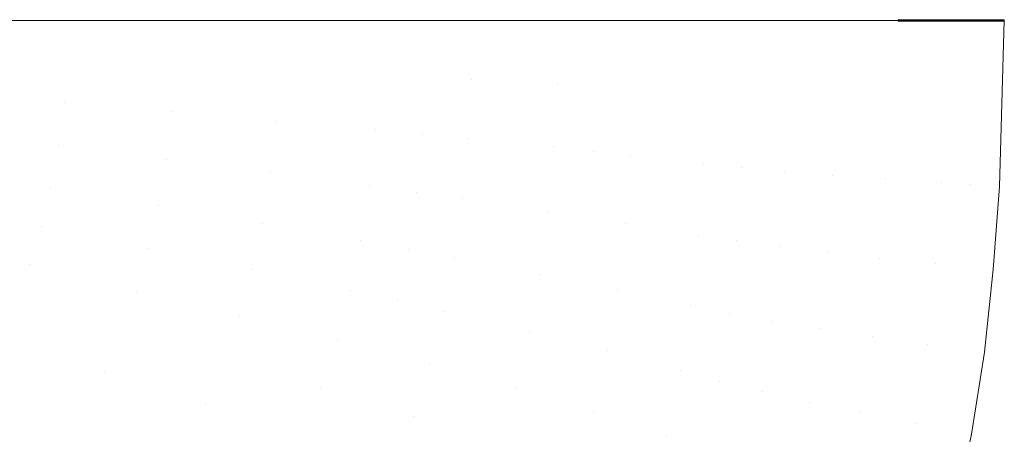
# Model space of a CAD drawing. Header units: centimetres. Extents: x -26.4 to 27.6, y -20.6 to 15.1.
# Tile 255 of 256: x 13.5 to 27.6, y -8.7 to -2.7. Entities that reach past the tile are written whole.
import ezdxf

# ---------------------------------------------------------------- set-up
doc = ezdxf.new("R2010")
doc.units = ezdxf.units.CM
doc.header["$LTSCALE"] = 2.54
doc.layers.add('Lucido design-1', color=7, linetype='Continuous')

# ---------------------------------------------------------------- blocks, each defined once
blk = doc.blocks.new('Gruppo-1')
at = {"color": 5, "linetype": 'Continuous', "lineweight": 9}
for points, invisible_edges in [([(12.575, -2.716, -310.523), (12.499, -3.763, -310.525), (14.097, -3.898, -309.93)], 11), ([(14.097, -3.898, -309.93), (14.176, -2.716, -309.93), (12.575, -2.716, -310.523)], 9), ([(14.176, -2.716, -309.93), (14.097, -3.898, -309.93), (15.65, -4.031, -309.219)], 11), ([(15.65, -4.031, -309.219), (15.73, -2.716, -309.221), (14.176, -2.716, -309.93)], 9), ([(15.73, -2.716, -309.221), (15.65, -4.031, -309.219), (17.144, -4.161, -308.385)], 11), ([(17.144, -4.161, -308.385), (17.223, -2.716, -308.391), (15.73, -2.716, -309.221)], 9), ([(17.223, -2.716, -308.391), (17.144, -4.161, -308.385), (18.56, -4.288, -307.422)], 11), ([(18.56, -4.288, -307.422), (18.636, -2.716, -307.431), (17.223, -2.716, -308.391)], 9), ([(19.311, -2.716, -306.908), (18.636, -2.716, -307.431), (18.56, -4.288, -307.422)], 10), ([(18.56, -4.288, -307.422), (19.238, -4.35, -306.897), (19.311, -2.716, -306.908)], 11), ([(19.311, -2.716, -306.908), (19.238, -4.35, -306.897), (19.946, -3.558, -306.355)], 11), ([(19.946, -3.558, -306.355), (19.964, -2.716, -306.358), (19.311, -2.716, -306.908)], 9), ([(21.189, -2.716, -305.169), (19.964, -2.716, -306.358), (19.946, -3.558, -306.355)], 10), ([(19.946, -3.558, -306.355), (21.174, -3.619, -305.164), (21.189, -2.716, -305.169)], 11), ([(21.695, -4.592, -304.51), (21.756, -2.716, -304.529), (21.174, -3.619, -305.164)], 11), ([(21.756, -2.716, -304.529), (21.189, -2.716, -305.169), (21.174, -3.619, -305.164)], 10), ([(22.292, -2.716, -303.864), (21.756, -2.716, -304.529), (21.695, -4.592, -304.51)], 10), ([(21.695, -4.592, -304.51), (22.233, -4.651, -303.844), (22.292, -2.716, -303.864)], 11), ([(23.326, -2.716, -302.504), (22.292, -2.716, -303.864), (22.233, -4.651, -303.844)], 10), ([(22.233, -4.651, -303.844), (23.272, -4.766, -302.484), (23.326, -2.716, -302.504)], 11), ([(23.878, -2.716, -301.853), (23.326, -2.716, -302.504), (23.272, -4.766, -302.484)], 10), ([(23.272, -4.766, -302.484), (23.827, -4.823, -301.835), (23.878, -2.716, -301.853)], 11), ([(24.493, -2.716, -301.261), (23.878, -2.716, -301.853), (23.827, -4.823, -301.835)], 10), ([(23.827, -4.823, -301.835), (24.442, -4.88, -301.246), (24.493, -2.716, -301.261)], 11), ([(25.181, -2.716, -300.756), (24.493, -2.716, -301.261), (24.442, -4.88, -301.246)], 10), ([(24.442, -4.88, -301.246), (25.13, -4.936, -300.746), (25.181, -2.716, -300.756)], 11), ([(25.937, -2.716, -300.361), (25.181, -2.716, -300.756), (25.13, -4.936, -300.746)], 10), ([(25.13, -4.936, -300.746), (25.882, -4.992, -300.354), (25.937, -2.716, -300.361)], 11), ([(26.747, -2.716, -300.09), (25.937, -2.716, -300.361), (25.882, -4.992, -300.354)], 10), ([(25.882, -4.992, -300.354), (26.685, -5.047, -300.088), (26.747, -2.716, -300.09)], 11), ([(26.085, -2.716, -301.62), (26.069, -2.707, -301.628), (26.109, -2.707, -301.608)], 9), ([(26.085, -2.716, -301.62), (26.069, -2.716, -301.628), (26.069, -2.707, -301.628)], 8), ([(26.085, -2.716, -301.62), (26.069, -2.726, -301.628), (26.109, -2.726, -301.608)], 9), ([(26.085, -2.716, -301.62), (26.069, -2.716, -301.628), (26.069, -2.726, -301.628)], 8), ([(26.109, -2.707, -301.608), (26.101, -2.716, -301.611), (26.085, -2.716, -301.62)], 9), ([(26.109, -2.726, -301.608), (26.101, -2.716, -301.611), (26.085, -2.716, -301.62)], 9), ([(26.109, -2.707, -301.608), (26.109, -2.716, -301.607), (26.101, -2.716, -301.611)], 9), ([(26.109, -2.726, -301.608), (26.109, -2.716, -301.607), (26.101, -2.716, -301.611)], 9), ([(26.109, -2.716, -301.607), (26.109, -2.707, -301.608), (26.28, -2.707, -301.521)], 9), ([(26.28, -2.707, -301.521), (26.298, -2.716, -301.512), (26.109, -2.716, -301.607)], 9), ([(26.109, -2.716, -301.607), (26.109, -2.726, -301.608), (26.28, -2.726, -301.521)], 9), ([(26.28, -2.726, -301.521), (26.298, -2.716, -301.512), (26.109, -2.716, -301.607)], 9), ([(26.28, -2.707, -301.521), (26.298, -2.707, -301.512), (26.298, -2.716, -301.512)], 10), ([(26.28, -2.726, -301.521), (26.298, -2.726, -301.512), (26.298, -2.716, -301.512)], 10), ([(26.391, -2.716, -301.468), (26.298, -2.707, -301.512), (26.488, -2.707, -301.424)], 9), ([(26.391, -2.716, -301.468), (26.326, -2.716, -301.499), (26.298, -2.707, -301.512)], 10), ([(26.326, -2.716, -301.499), (26.298, -2.716, -301.512), (26.298, -2.707, -301.512)], 10), ([(26.298, -2.726, -301.512), (26.391, -2.716, -301.468), (26.326, -2.716, -301.499)], 9), ([(26.391, -2.716, -301.468), (26.298, -2.726, -301.512), (26.488, -2.726, -301.424)], 9), ([(26.326, -2.716, -301.499), (26.298, -2.716, -301.512), (26.298, -2.726, -301.512)], 10), ([(26.488, -2.707, -301.424), (26.488, -2.716, -301.425), (26.391, -2.716, -301.468)], 9), ([(26.488, -2.726, -301.424), (26.488, -2.716, -301.425), (26.391, -2.716, -301.468)], 9), ([(26.488, -2.716, -301.425), (26.488, -2.707, -301.424), (26.509, -2.707, -301.414)], 9), ([(26.591, -2.716, -301.38), (26.488, -2.716, -301.425), (26.509, -2.707, -301.414)], 10), ([(26.488, -2.716, -301.425), (26.488, -2.726, -301.424), (26.509, -2.726, -301.414)], 9), ([(26.591, -2.716, -301.38), (26.488, -2.716, -301.425), (26.509, -2.726, -301.414)], 10), ([(26.509, -2.707, -301.414), (26.633, -2.707, -301.363), (26.591, -2.716, -301.38)], 10), ([(26.509, -2.726, -301.414), (26.633, -2.726, -301.363), (26.591, -2.716, -301.38)], 10), ([(26.633, -2.707, -301.363), (26.633, -2.716, -301.363), (26.591, -2.716, -301.38)], 9), ([(26.633, -2.726, -301.363), (26.633, -2.716, -301.363), (26.591, -2.716, -301.38)], 9), ([(26.735, -2.716, -301.324), (26.633, -2.716, -301.363), (26.678, -2.707, -301.345)], 10), ([(26.633, -2.716, -301.363), (26.633, -2.707, -301.363), (26.678, -2.707, -301.345)], 9), ([(26.735, -2.716, -301.324), (26.633, -2.716, -301.363), (26.678, -2.726, -301.345)], 10), ([(26.633, -2.716, -301.363), (26.633, -2.726, -301.363), (26.678, -2.726, -301.345)], 9), ([(26.678, -2.707, -301.345), (26.735, -2.707, -301.324), (26.735, -2.716, -301.324)], 10), ([(26.678, -2.726, -301.345), (26.735, -2.726, -301.324), (26.735, -2.716, -301.324)], 10), ([(27.167, -2.716, -300.015), (26.747, -2.716, -300.09), (26.685, -5.047, -300.088)], 10), ([(26.685, -5.047, -300.088), (27.101, -5.074, -300.014), (27.167, -2.716, -300.015)], 11), ([(26.749, -2.716, -301.318), (26.735, -2.707, -301.324), (26.803, -2.707, -301.3)], 9), ([(26.749, -2.716, -301.318), (26.735, -2.716, -301.324), (26.735, -2.707, -301.324)], 10), ([(26.749, -2.716, -301.318), (26.735, -2.726, -301.324), (26.803, -2.726, -301.3)], 9), ([(26.749, -2.716, -301.318), (26.735, -2.716, -301.324), (26.735, -2.726, -301.324)], 10), ([(26.859, -2.716, -301.283), (26.749, -2.716, -301.318), (26.803, -2.707, -301.3)], 10), ([(26.859, -2.716, -301.283), (26.749, -2.716, -301.318), (26.803, -2.726, -301.3)], 10), ([(26.803, -2.707, -301.3), (26.86, -2.707, -301.283), (26.859, -2.716, -301.283)], 10), ([(26.803, -2.726, -301.3), (26.86, -2.726, -301.283), (26.859, -2.716, -301.283)], 10), ([(26.89, -2.716, -301.273), (26.859, -2.716, -301.283), (26.86, -2.707, -301.283)], 10), ([(26.89, -2.716, -301.273), (26.859, -2.716, -301.283), (26.86, -2.726, -301.283)], 10), ([(26.89, -2.716, -301.273), (26.86, -2.707, -301.283), (26.942, -2.706, -301.258)], 9), ([(26.89, -2.716, -301.273), (26.86, -2.726, -301.283), (26.942, -2.726, -301.258)], 9), ([(26.942, -2.706, -301.258), (26.981, -2.716, -301.249), (26.89, -2.716, -301.273)], 9), ([(26.942, -2.726, -301.258), (26.981, -2.716, -301.249), (26.89, -2.716, -301.273)], 9), ([(26.942, -2.706, -301.258), (26.98, -2.706, -301.249), (26.981, -2.716, -301.249)], 10), ([(26.942, -2.726, -301.258), (26.98, -2.726, -301.249), (26.981, -2.716, -301.249)], 10), ([(27.03, -2.716, -301.237), (26.98, -2.706, -301.249), (27.084, -2.706, -301.226)], 9), ([(27.03, -2.716, -301.237), (26.981, -2.716, -301.249), (26.98, -2.706, -301.249)], 10), ([(27.03, -2.716, -301.237), (26.98, -2.726, -301.249), (27.084, -2.726, -301.226)], 9), ([(27.03, -2.716, -301.237), (26.981, -2.716, -301.249), (26.98, -2.726, -301.249)], 10), ([(27.084, -2.706, -301.226), (27.102, -2.716, -301.224), (27.03, -2.716, -301.237)], 9), ([(27.084, -2.726, -301.226), (27.102, -2.716, -301.224), (27.03, -2.716, -301.237)], 9), ([(27.084, -2.706, -301.226), (27.102, -2.706, -301.223), (27.102, -2.716, -301.224)], 10), ([(27.084, -2.726, -301.226), (27.102, -2.726, -301.223), (27.102, -2.716, -301.224)], 10), ([(27.593, -2.716, -299.989), (27.167, -2.716, -300.015), (27.101, -5.074, -300.014)], 10), ([(27.101, -5.074, -300.014), (27.522, -5.101, -299.989), (27.593, -2.716, -299.989)], 9), ([(27.102, -2.706, -301.223), (27.226, -2.706, -301.204), (27.171, -2.716, -301.211)], 10), ([(27.171, -2.716, -301.211), (27.102, -2.716, -301.224), (27.102, -2.706, -301.223)], 10), ([(27.102, -2.726, -301.223), (27.226, -2.726, -301.204), (27.171, -2.716, -301.211)], 10), ([(27.171, -2.716, -301.211), (27.102, -2.716, -301.224), (27.102, -2.726, -301.223)], 10), ([(27.226, -2.706, -301.204), (27.23, -2.716, -301.205), (27.171, -2.716, -301.211)], 9), ([(27.226, -2.726, -301.204), (27.23, -2.716, -301.205), (27.171, -2.716, -301.211)], 9), ([(27.226, -2.706, -301.204), (27.23, -2.706, -301.204), (27.23, -2.716, -301.205)], 10), ([(27.226, -2.726, -301.204), (27.23, -2.726, -301.204), (27.23, -2.716, -301.205)], 10), ([(27.23, -2.706, -301.204), (27.35, -2.706, -301.194), (27.306, -2.716, -301.196)], 10), ([(27.306, -2.716, -301.196), (27.23, -2.716, -301.205), (27.23, -2.706, -301.204)], 10), ([(27.23, -2.726, -301.204), (27.35, -2.726, -301.194), (27.306, -2.716, -301.196)], 10), ([(27.306, -2.716, -301.196), (27.23, -2.716, -301.205), (27.23, -2.726, -301.204)], 10), ([(27.35, -2.706, -301.194), (27.35, -2.716, -301.194), (27.306, -2.716, -301.196)], 9), ([(27.35, -2.726, -301.194), (27.35, -2.716, -301.194), (27.306, -2.716, -301.196)], 9), ([(27.35, -2.716, -301.194), (27.35, -2.706, -301.194), (27.367, -2.706, -301.193)], 9), ([(27.45, -2.716, -301.19), (27.35, -2.716, -301.194), (27.367, -2.706, -301.193)], 10), ([(27.35, -2.716, -301.194), (27.35, -2.726, -301.194), (27.367, -2.726, -301.193)], 9), ([(27.45, -2.716, -301.19), (27.35, -2.716, -301.194), (27.367, -2.726, -301.193)], 10), ([(27.367, -2.706, -301.193), (27.478, -2.706, -301.19), (27.45, -2.716, -301.19)], 10), ([(27.367, -2.726, -301.193), (27.478, -2.726, -301.19), (27.45, -2.716, -301.19)], 10), ([(27.478, -2.706, -301.19), (27.478, -2.716, -301.189), (27.45, -2.716, -301.19)], 9), ([(27.478, -2.726, -301.19), (27.478, -2.716, -301.189), (27.45, -2.716, -301.19)], 9), ([(27.478, -2.716, -301.189), (27.478, -2.706, -301.19), (27.545, -2.706, -301.189)], 9), ([(27.545, -2.706, -301.189), (27.593, -2.716, -301.189), (27.478, -2.716, -301.189)], 9), ([(27.478, -2.716, -301.189), (27.478, -2.726, -301.19), (27.545, -2.726, -301.189)], 9), ([(27.545, -2.726, -301.189), (27.593, -2.716, -301.189), (27.478, -2.716, -301.189)], 9), ([(27.545, -2.706, -301.189), (27.593, -2.706, -301.189), (27.593, -2.716, -301.189)], 8), ([(27.545, -2.726, -301.189), (27.593, -2.726, -301.189), (27.593, -2.716, -301.189)], 8), ([(19.238, -4.35, -306.897), (19.894, -4.412, -306.344), (19.946, -3.558, -306.355)], 11), ([(21.174, -3.619, -305.164), (19.946, -3.558, -306.355), (19.894, -4.412, -306.344)], 11), ([(19.894, -4.412, -306.344), (21.125, -4.533, -305.151), (21.174, -3.619, -305.164)], 11), ([(21.174, -3.619, -305.164), (21.125, -4.533, -305.151), (21.695, -4.592, -304.51)], 11), ([(14.014, -4.508, -309.923), (12.499, -3.763, -310.525), (12.321, -4.836, -310.515)], 11), ([(14.014, -4.508, -309.923), (14.097, -3.898, -309.93), (12.499, -3.763, -310.525)], 11), ([(14.097, -3.898, -309.93), (14.014, -4.508, -309.923), (15.564, -4.709, -309.208)], 11), ([(15.564, -4.709, -309.208), (15.65, -4.031, -309.219), (14.097, -3.898, -309.93)], 11), ([(15.65, -4.031, -309.219), (15.564, -4.709, -309.208), (17.057, -4.904, -308.372)], 11), ([(17.057, -4.904, -308.372), (17.144, -4.161, -308.385), (15.65, -4.031, -309.219)], 11), ([(18.56, -4.288, -307.422), (17.144, -4.161, -308.385), (17.057, -4.904, -308.372)], 11), ([(17.057, -4.904, -308.372), (18.474, -5.093, -307.406), (18.56, -4.288, -307.422)], 11), ([(19.238, -4.35, -306.897), (18.56, -4.288, -307.422), (18.474, -5.093, -307.406)], 11), ([(18.474, -5.093, -307.406), (19.152, -5.186, -306.879), (19.238, -4.35, -306.897)], 11), ([(19.894, -4.412, -306.344), (19.238, -4.35, -306.897), (19.152, -5.186, -306.879)], 11), ([(12.321, -4.836, -310.515), (13.906, -5.11, -309.913), (14.014, -4.508, -309.923)], 11), ([(14.014, -4.508, -309.923), (13.906, -5.11, -309.913), (15.45, -5.376, -309.193)], 11), ([(15.45, -5.376, -309.193), (15.564, -4.709, -309.208), (14.014, -4.508, -309.923)], 11), ([(19.152, -5.186, -306.879), (19.809, -5.277, -306.326), (19.894, -4.412, -306.344)], 11), ([(21.125, -4.533, -305.151), (19.894, -4.412, -306.344), (19.809, -5.277, -306.326)], 11), ([(19.809, -5.277, -306.326), (21.043, -5.455, -305.132), (21.125, -4.533, -305.151)], 11), ([(21.695, -4.592, -304.51), (21.125, -4.533, -305.151), (21.043, -5.455, -305.132)], 11), ([(21.695, -4.592, -304.51), (21.043, -5.455, -305.132), (22.155, -5.628, -303.825)], 11), ([(22.155, -5.628, -303.825), (22.233, -4.651, -303.844), (21.695, -4.592, -304.51)], 11), ([(23.272, -4.766, -302.484), (22.233, -4.651, -303.844), (22.155, -5.628, -303.825)], 11), ([(15.564, -4.709, -309.208), (15.45, -5.376, -309.193), (16.94, -5.633, -308.351)], 11), ([(16.94, -5.633, -308.351), (17.057, -4.904, -308.372), (15.564, -4.709, -309.208)], 11), ([(22.155, -5.628, -303.825), (23.198, -5.798, -302.468), (23.272, -4.766, -302.484)], 11), ([(23.827, -4.823, -301.835), (23.272, -4.766, -302.484), (23.198, -5.798, -302.468)], 11), ([(13.771, -5.668, -309.898), (12.321, -4.836, -310.515), (12.04, -5.837, -310.496)], 11), ([(13.771, -5.668, -309.898), (13.906, -5.11, -309.913), (12.321, -4.836, -310.515)], 11), ([(18.474, -5.093, -307.406), (17.057, -4.904, -308.372), (16.94, -5.633, -308.351)], 11), ([(23.198, -5.798, -302.468), (23.754, -5.882, -301.822), (23.827, -4.823, -301.835)], 11), ([(24.442, -4.88, -301.246), (23.827, -4.823, -301.835), (23.754, -5.882, -301.822)], 11), ([(23.754, -5.882, -301.822), (24.37, -5.965, -301.235), (24.442, -4.88, -301.246)], 11), ([(25.13, -4.936, -300.746), (24.442, -4.88, -301.246), (24.37, -5.965, -301.235)], 11), ([(24.37, -5.965, -301.235), (25.056, -6.049, -300.738), (25.13, -4.936, -300.746)], 11), ([(25.882, -4.992, -300.354), (25.13, -4.936, -300.746), (25.056, -6.049, -300.738)], 11), ([(25.056, -6.049, -300.738), (25.805, -6.131, -300.35), (25.882, -4.992, -300.354)], 11), ([(26.685, -5.047, -300.088), (25.882, -4.992, -300.354), (25.805, -6.131, -300.35)], 11), ([(25.805, -6.131, -300.35), (26.603, -6.211, -300.087), (26.685, -5.047, -300.088)], 11), ([(27.101, -5.074, -300.014), (26.685, -5.047, -300.088), (26.603, -6.211, -300.087)], 11), ([(26.603, -6.211, -300.087), (27.433, -6.29, -299.989), (27.101, -5.074, -300.014)], 11), ([(27.433, -6.29, -299.989), (27.522, -5.101, -299.989), (27.101, -5.074, -300.014)], 10), ([(13.906, -5.11, -309.913), (13.771, -5.668, -309.898), (15.308, -5.988, -309.172)], 11), ([(15.308, -5.988, -309.172), (15.45, -5.376, -309.193), (13.906, -5.11, -309.913)], 11), ([(16.94, -5.633, -308.351), (18.357, -5.882, -307.382), (18.474, -5.093, -307.406)], 11), ([(19.152, -5.186, -306.879), (18.474, -5.093, -307.406), (18.357, -5.882, -307.382)], 11), ([(18.357, -5.882, -307.382), (19.035, -6.004, -306.854), (19.152, -5.186, -306.879)], 11), ([(19.809, -5.277, -306.326), (19.152, -5.186, -306.879), (19.035, -6.004, -306.854)], 11), ([(19.035, -6.004, -306.854), (19.693, -6.123, -306.3), (19.809, -5.277, -306.326)], 11), ([(21.043, -5.455, -305.132), (19.809, -5.277, -306.326), (19.693, -6.123, -306.3)], 11), ([(15.45, -5.376, -309.193), (15.308, -5.988, -309.172), (16.794, -6.297, -308.325)], 11), ([(16.794, -6.297, -308.325), (16.94, -5.633, -308.351), (15.45, -5.376, -309.193)], 11), ([(19.693, -6.123, -306.3), (20.93, -6.357, -305.106), (21.043, -5.455, -305.132)], 11), ([(22.155, -5.628, -303.825), (21.043, -5.455, -305.132), (20.93, -6.357, -305.106)], 11), ([(18.357, -5.882, -307.382), (16.94, -5.633, -308.351), (16.794, -6.297, -308.325)], 11), ([(20.93, -6.357, -305.106), (22.046, -6.585, -303.801), (22.155, -5.628, -303.825)], 11), ([(23.198, -5.798, -302.468), (22.155, -5.628, -303.825), (22.046, -6.585, -303.801)], 11), ([(12.04, -5.837, -310.496), (13.603, -6.226, -309.88), (13.771, -5.668, -309.898)], 11), ([(13.771, -5.668, -309.898), (13.603, -6.226, -309.88), (15.13, -6.601, -309.147)], 11), ([(15.13, -6.601, -309.147), (15.308, -5.988, -309.172), (13.771, -5.668, -309.898)], 11), ([(13.179, -7.297, -309.836), (13.603, -6.226, -309.88), (12.04, -5.837, -310.496)], 11), ([(16.794, -6.297, -308.325), (18.208, -6.597, -307.352), (18.357, -5.882, -307.382)], 11), ([(19.035, -6.004, -306.854), (18.357, -5.882, -307.382), (18.208, -6.597, -307.352)], 11), ([(22.046, -6.585, -303.801), (23.093, -6.81, -302.449), (23.198, -5.798, -302.468)], 11), ([(23.754, -5.882, -301.822), (23.198, -5.798, -302.468), (23.093, -6.81, -302.449)], 11), ([(23.093, -6.81, -302.449), (23.65, -6.922, -301.806), (23.754, -5.882, -301.822)], 11), ([(24.37, -5.965, -301.235), (23.754, -5.882, -301.822), (23.65, -6.922, -301.806)], 11), ([(15.308, -5.988, -309.172), (15.13, -6.601, -309.147), (16.607, -6.961, -308.293)], 11), ([(16.607, -6.961, -308.293), (16.794, -6.297, -308.325), (15.308, -5.988, -309.172)], 11), ([(18.208, -6.597, -307.352), (18.886, -6.744, -306.823), (19.035, -6.004, -306.854)], 11), ([(19.693, -6.123, -306.3), (19.035, -6.004, -306.854), (18.886, -6.744, -306.823)], 11), ([(23.65, -6.922, -301.806), (24.266, -7.034, -301.223), (24.37, -5.965, -301.235)], 11), ([(25.056, -6.049, -300.738), (24.37, -5.965, -301.235), (24.266, -7.034, -301.223)], 11), ([(24.266, -7.034, -301.223), (24.95, -7.146, -300.729), (25.056, -6.049, -300.738)], 11), ([(25.805, -6.131, -300.35), (25.056, -6.049, -300.738), (24.95, -7.146, -300.729)], 11), ([(18.886, -6.744, -306.823), (19.543, -6.889, -306.268), (19.693, -6.123, -306.3)], 11), ([(20.93, -6.357, -305.106), (19.693, -6.123, -306.3), (19.543, -6.889, -306.268)], 11), ([(24.95, -7.146, -300.729), (25.695, -7.258, -300.345), (25.805, -6.131, -300.35)], 11), ([(26.603, -6.211, -300.087), (25.805, -6.131, -300.35), (25.695, -7.258, -300.345)], 11), ([(25.695, -7.258, -300.345), (26.486, -7.368, -300.085), (26.603, -6.211, -300.087)], 11), ([(27.433, -6.29, -299.989), (26.603, -6.211, -300.087), (26.486, -7.368, -300.085)], 11), ([(13.603, -6.226, -309.88), (13.179, -7.297, -309.836), (14.676, -7.769, -309.084)], 11), ([(14.676, -7.769, -309.084), (15.13, -6.601, -309.147), (13.603, -6.226, -309.88)], 11), ([(16.794, -6.297, -308.325), (16.607, -6.961, -308.293), (18.015, -7.311, -307.316)], 11), ([(18.015, -7.311, -307.316), (18.208, -6.597, -307.352), (16.794, -6.297, -308.325)], 11), ([(19.543, -6.889, -306.268), (20.781, -7.176, -305.074), (20.93, -6.357, -305.106)], 11), ([(22.046, -6.585, -303.801), (20.93, -6.357, -305.106), (20.781, -7.176, -305.074)], 11), ([(26.486, -7.368, -300.085), (27.308, -7.477, -299.989), (27.433, -6.29, -299.989)], 9), ([(15.13, -6.601, -309.147), (14.676, -7.769, -309.084), (16.127, -8.222, -308.215)], 11), ([(16.127, -8.222, -308.215), (16.607, -6.961, -308.293), (15.13, -6.601, -309.147)], 11), ([(18.886, -6.744, -306.823), (18.208, -6.597, -307.352), (18.015, -7.311, -307.316)], 11), ([(20.781, -7.176, -305.074), (21.898, -7.461, -303.773), (22.046, -6.585, -303.801)], 11), ([(23.093, -6.81, -302.449), (22.046, -6.585, -303.801), (21.898, -7.461, -303.773)], 11), ([(18.015, -7.311, -307.316), (19.347, -7.654, -306.23), (18.886, -6.744, -306.823)], 11), ([(19.347, -7.654, -306.23), (19.543, -6.889, -306.268), (18.886, -6.744, -306.823)], 11), ([(20.781, -7.176, -305.074), (19.543, -6.889, -306.268), (19.347, -7.654, -306.23)], 11), ([(21.898, -7.461, -303.773), (22.947, -7.748, -302.426), (23.093, -6.81, -302.449)], 11), ([(23.65, -6.922, -301.806), (23.093, -6.81, -302.449), (22.947, -7.748, -302.426)], 11), ([(22.947, -7.748, -302.426), (23.504, -7.894, -301.787), (23.65, -6.922, -301.806)], 11), ([(24.266, -7.034, -301.223), (23.65, -6.922, -301.806), (23.504, -7.894, -301.787)], 11), ([(17.782, -8.007, -307.274), (16.607, -6.961, -308.293), (16.127, -8.222, -308.215)], 11), ([(17.782, -8.007, -307.274), (18.015, -7.311, -307.316), (16.607, -6.961, -308.293)], 11), ([(23.504, -7.894, -301.787), (24.117, -8.043, -301.208), (24.266, -7.034, -301.223)], 11), ([(24.95, -7.146, -300.729), (24.266, -7.034, -301.223), (24.117, -8.043, -301.208)], 11), ([(19.347, -7.654, -306.23), (20.582, -7.992, -305.036), (20.781, -7.176, -305.074)], 11), ([(21.898, -7.461, -303.773), (20.781, -7.176, -305.074), (20.582, -7.992, -305.036)], 11), ([(24.117, -8.043, -301.208), (24.796, -8.195, -300.72), (24.95, -7.146, -300.729)], 11), ([(25.695, -7.258, -300.345), (24.95, -7.146, -300.729), (24.796, -8.195, -300.72)], 11), ([(13.179, -7.297, -309.836), (12.67, -8.227, -309.782), (14.129, -8.769, -309.008)], 11), ([(14.129, -8.769, -309.008), (14.676, -7.769, -309.084), (13.179, -7.297, -309.836)], 11), ([(18.015, -7.311, -307.316), (17.782, -8.007, -307.274), (19.106, -8.396, -306.186)], 11), ([(19.106, -8.396, -306.186), (19.347, -7.654, -306.23), (18.015, -7.311, -307.316)], 11), ([(24.796, -8.195, -300.72), (25.533, -8.348, -300.34), (25.695, -7.258, -300.345)], 11), ([(26.486, -7.368, -300.085), (25.695, -7.258, -300.345), (25.533, -8.348, -300.34)], 11), ([(20.582, -7.992, -305.036), (21.699, -8.331, -303.739), (21.898, -7.461, -303.773)], 11), ([(22.947, -7.748, -302.426), (21.898, -7.461, -303.773), (21.699, -8.331, -303.739)], 11), ([(25.533, -8.348, -300.34), (26.314, -8.502, -300.083), (26.486, -7.368, -300.085)], 11), ([(27.308, -7.477, -299.989), (26.486, -7.368, -300.085), (26.314, -8.502, -300.083)], 11), ([(26.314, -8.502, -300.083), (27.124, -8.655, -299.989), (27.308, -7.477, -299.989)], 9), ([(15.846, -8.781, -308.17), (14.676, -7.769, -309.084), (14.129, -8.769, -309.008)], 11), ([(15.846, -8.781, -308.17), (16.127, -8.222, -308.215), (14.676, -7.769, -309.084)], 11), ([(20.582, -7.992, -305.036), (19.347, -7.654, -306.23), (19.106, -8.396, -306.186)], 11), ([(21.699, -8.331, -303.739), (22.746, -8.679, -302.401), (22.947, -7.748, -302.426)], 11), ([(23.504, -7.894, -301.787), (22.947, -7.748, -302.426), (22.746, -8.679, -302.401)], 11), ([(22.746, -8.679, -302.401), (23.301, -8.858, -301.766), (23.504, -7.894, -301.787)], 11), ([(24.117, -8.043, -301.208), (23.504, -7.894, -301.787), (23.301, -8.858, -301.766)], 11), ([(16.127, -8.222, -308.215), (17.514, -8.661, -307.228), (17.782, -8.007, -307.274)], 11), ([(17.782, -8.007, -307.274), (17.514, -8.661, -307.228), (18.827, -9.095, -306.138)], 11), ([(18.827, -9.095, -306.138), (19.106, -8.396, -306.186), (17.782, -8.007, -307.274)], 11), ([(19.106, -8.396, -306.186), (20.335, -8.783, -304.994), (20.582, -7.992, -305.036)], 11), ([(21.699, -8.331, -303.739), (20.582, -7.992, -305.036), (20.335, -8.783, -304.994)], 11), ([(23.301, -8.858, -301.766), (23.909, -9.043, -301.192), (24.117, -8.043, -301.208)], 11), ([(24.796, -8.195, -300.72), (24.117, -8.043, -301.208), (23.909, -9.043, -301.192)], 11), ([(23.909, -9.043, -301.192), (24.58, -9.233, -300.709), (24.796, -8.195, -300.72)], 11), ([(25.533, -8.348, -300.34), (24.796, -8.195, -300.72), (24.58, -9.233, -300.709)], 11), ([(12.67, -8.227, -309.782), (12.078, -9.04, -309.721), (13.488, -9.627, -308.923)], 11), ([(13.488, -9.627, -308.923), (14.129, -8.769, -309.008), (12.67, -8.227, -309.782)], 11), ([(16.127, -8.222, -308.215), (15.846, -8.781, -308.17), (17.218, -9.257, -307.177)], 11), ([(17.218, -9.257, -307.177), (17.514, -8.661, -307.228), (16.127, -8.222, -308.215)], 11), ([(20.335, -8.783, -304.994), (21.448, -9.176, -303.702), (21.699, -8.331, -303.739)], 11), ([(22.746, -8.679, -302.401), (21.699, -8.331, -303.739), (21.448, -9.176, -303.702)], 11), ([(20.335, -8.783, -304.994), (19.106, -8.396, -306.186), (18.827, -9.095, -306.138)], 11), ([(24.58, -9.233, -300.709), (25.307, -9.427, -300.333), (25.533, -8.348, -300.34)], 11), ([(26.314, -8.502, -300.083), (25.533, -8.348, -300.34), (25.307, -9.427, -300.333)], 11), ([(25.307, -9.427, -300.333), (26.076, -9.623, -300.081), (26.314, -8.502, -300.083)], 11), ([(27.124, -8.655, -299.989), (26.314, -8.502, -300.083), (26.076, -9.623, -300.081)], 11), ([(26.076, -9.623, -300.081), (26.87, -9.82, -299.989), (27.124, -8.655, -299.989)], 9)]:
    blk.add_3dface(points, dxfattribs=dict(at, invisible_edges=invisible_edges))
blk = doc.blocks.new('Gruppo-2-1')
at = {"color": 5}
blk.add_blockref('Gruppo-1', (0, 0), dxfattribs=at)

msp = doc.modelspace()

# ---------------------------------------------------------------- block references
at = {"layer": 'Lucido design-1', "color": 7}
msp.add_blockref('Gruppo-2-1', (0, 0), dxfattribs=at)

doc.saveas('drawing.dxf')
